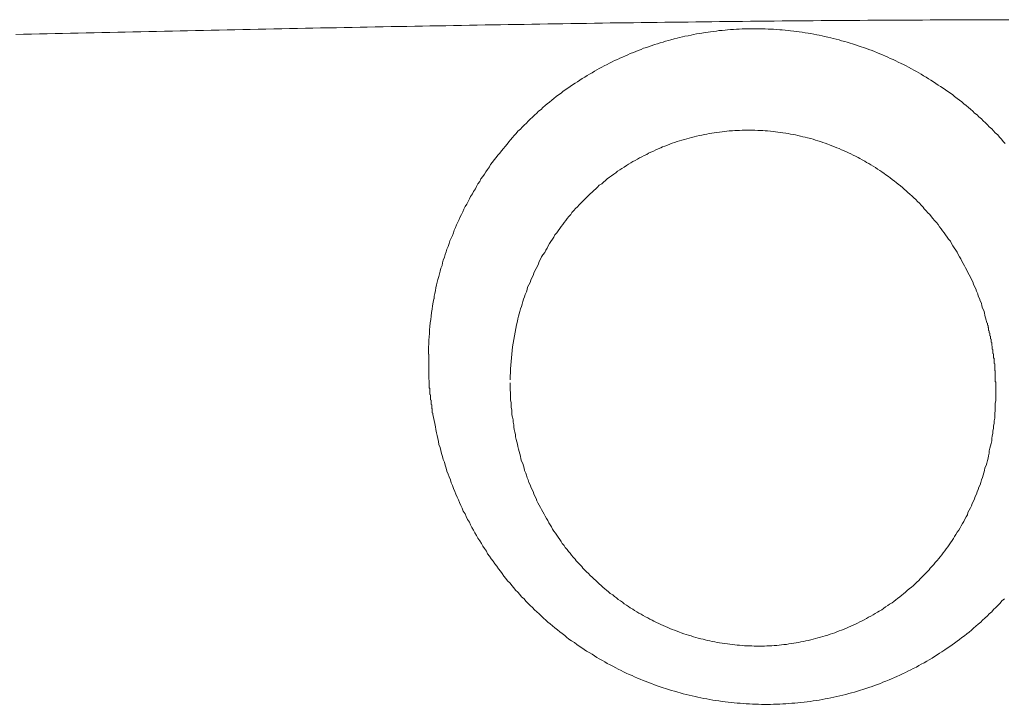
# Model space of a CAD drawing. Header units: millimetres. Extents: x -2274 to 12297, y -16157 to 26321.
# Tile 61 of 256: x -83.21 to -81.59, y -7056.31 to -7055.18. Entities that reach past the tile are written whole.
import ezdxf

# ---------------------------------------------------------------- set-up
doc = ezdxf.new("R2010")
doc.units = ezdxf.units.MM

msp = doc.modelspace()

# ---------------------------------------------------------------- linework, layer by layer
at = {"color": 253, "linetype": 'ByBlock', "lineweight": 13}
for points in [[(-82.5259, -7055.6428, 0.040897), (-82.5347, -7055.7338)], [(-82.3882, -7055.6795, 0.055374), (-82.4, -7055.7762)]]:
    msp.add_lwpolyline(points, format="xyb", dxfattribs=at)
at = {"color": 253, "lineweight": 13}
for points in [[(-83.2143, -7055.2073, 0), (-83.2013, -7055.207, 0), (-83.1883, -7055.2067, 0), (-83.1753, -7055.2065, 0), (-83.1623, -7055.2062, 0), (-83.1493, -7055.2059, 0), (-83.1373, -7055.2056, 0), (-83.1243, -7055.2053, 0), (-83.1113, -7055.2051, 0), (-83.0983, -7055.2048, 0), (-83.0853, -7055.2045, 0), (-83.0723, -7055.2042, 0), (-83.0593, -7055.2039, 0), (-83.0463, -7055.2037, 0), (-83.0343, -7055.2034, 0), (-83.0213, -7055.2031, 0), (-83.0083, -7055.2028, 0), (-82.9953, -7055.2025, 0), (-82.9823, -7055.2023, 0), (-82.9693, -7055.202, 0), (-82.9563, -7055.2017, 0), (-82.9433, -7055.2014, 0), (-82.9313, -7055.2012, 0), (-82.9183, -7055.2009, 0), (-82.9053, -7055.2006, 0), (-82.8923, -7055.2004, 0), (-82.8793, -7055.2001, 0), (-82.8663, -7055.1998, 0), (-82.8533, -7055.1996, 0), (-82.8403, -7055.1993, 0), (-82.8283, -7055.199, 0), (-82.8153, -7055.1988, 0), (-82.8023, -7055.1985, 0), (-82.7893, -7055.1982, 0), (-82.7763, -7055.198, 0), (-82.7633, -7055.1977, 0), (-82.7503, -7055.1975, 0), (-82.7373, -7055.1972, 0), (-82.7253, -7055.197, 0), (-82.7123, -7055.1967, 0), (-82.6993, -7055.1965, 0), (-82.6863, -7055.1962, 0), (-82.6733, -7055.196, 0), (-82.6603, -7055.1957, 0), (-82.6473, -7055.1955, 0), (-82.6353, -7055.1952, 0), (-82.6223, -7055.195, 0), (-82.6093, -7055.1947, 0), (-82.5963, -7055.1945, 0), (-82.5833, -7055.1943, 0), (-82.5703, -7055.194, 0), (-82.5573, -7055.1938, 0), (-82.5443, -7055.1935, 0), (-82.5323, -7055.1933, 0), (-82.5193, -7055.1931, 0), (-82.5063, -7055.1929, 0), (-82.4933, -7055.1926, 0), (-82.4803, -7055.1924, 0), (-82.4673, -7055.1922, 0), (-82.4543, -7055.192, 0), (-82.4413, -7055.1917, 0), (-82.4293, -7055.1915, 0), (-82.4163, -7055.1913, 0), (-82.4033, -7055.1911, 0), (-82.3903, -7055.1909, 0), (-82.3773, -7055.1907, 0), (-82.3643, -7055.1905, 0), (-82.3513, -7055.1903, 0), (-82.3383, -7055.1901, 0), (-82.3263, -7055.1899, 0), (-82.3133, -7055.1897, 0), (-82.3003, -7055.1895, 0), (-82.2873, -7055.1893, 0), (-82.2743, -7055.1891, 0), (-82.2613, -7055.1889, 0), (-82.2483, -7055.1887, 0), (-82.2353, -7055.1885, 0), (-82.2233, -7055.1884, 0), (-82.2103, -7055.1882, 0), (-82.1973, -7055.188, 0), (-82.1843, -7055.1878, 0), (-82.1713, -7055.1877, 0), (-82.1583, -7055.1875, 0), (-82.1453, -7055.1873, 0), (-82.1323, -7055.1872, 0), (-82.1203, -7055.187, 0), (-82.1073, -7055.1869, 0), (-82.0943, -7055.1867, 0), (-82.0813, -7055.1865, 0), (-82.0683, -7055.1864, 0), (-82.0553, -7055.1863, 0), (-82.0423, -7055.1861, 0), (-82.0293, -7055.186, 0), (-82.0173, -7055.1858, 0), (-82.0043, -7055.1857, 0), (-81.9913, -7055.1856, 0), (-81.9783, -7055.1854, 0), (-81.9653, -7055.1853, 0), (-81.9523, -7055.1852, 0), (-81.9393, -7055.1851, 0), (-81.9273, -7055.185, 0), (-81.9143, -7055.1849, 0), (-81.9013, -7055.1847, 0), (-81.8883, -7055.1846, 0), (-81.8753, -7055.1845, 0), (-81.8623, -7055.1844, 0), (-81.8493, -7055.1843, 0), (-81.8363, -7055.1842, 0), (-81.8243, -7055.1842, 0), (-81.8113, -7055.1841, 0), (-81.7983, -7055.184, 0), (-81.7853, -7055.1839, 0), (-81.7723, -7055.1838, 0), (-81.7593, -7055.1838, 0), (-81.7463, -7055.1837, 0), (-81.7333, -7055.1836, 0), (-81.7213, -7055.1836, 0), (-81.7083, -7055.1835, 0), (-81.6953, -7055.1835, 0), (-81.6823, -7055.1834, 0), (-81.6693, -7055.1834, 0), (-81.6563, -7055.1833, 0), (-81.6433, -7055.1833, 0), (-81.6303, -7055.1832, 0), (-81.6183, -7055.1832, 0), (-81.6053, -7055.1832, 0), (-81.5923, -7055.1832, 0), (-81.5793, -7055.1831, 0)], [(-81.5853, -7055.3869, 0), (-81.5883, -7055.3834, 0), (-81.5913, -7055.3799, 0), (-81.5943, -7055.3764, 0), (-81.5973, -7055.3729, 0), (-81.6013, -7055.3695, 0), (-81.6043, -7055.3661, 0), (-81.6073, -7055.3627, 0), (-81.6113, -7055.3594, 0), (-81.6143, -7055.3561, 0), (-81.6173, -7055.3528, 0), (-81.6213, -7055.3495, 0), (-81.6243, -7055.3463, 0), (-81.6283, -7055.3431, 0), (-81.6313, -7055.3399, 0), (-81.6353, -7055.3367, 0), (-81.6383, -7055.3336, 0), (-81.6423, -7055.3305, 0), (-81.6453, -7055.3275, 0), (-81.6493, -7055.3244, 0), (-81.6533, -7055.3214, 0), (-81.6563, -7055.3185, 0), (-81.6603, -7055.3155, 0), (-81.6643, -7055.3126, 0), (-81.6683, -7055.3098, 0), (-81.6713, -7055.3069, 0), (-81.6753, -7055.3041, 0), (-81.6793, -7055.3013, 0), (-81.6833, -7055.2986, 0), (-81.6873, -7055.2959, 0), (-81.6913, -7055.2932, 0), (-81.6953, -7055.2906, 0), (-81.6993, -7055.288, 0), (-81.7033, -7055.2854, 0), (-81.7073, -7055.2828, 0), (-81.7113, -7055.2803, 0), (-81.7153, -7055.2779, 0), (-81.7193, -7055.2754, 0), (-81.7233, -7055.273, 0), (-81.7273, -7055.2706, 0), (-81.7313, -7055.2683, 0), (-81.7353, -7055.266, 0), (-81.7393, -7055.2637, 0), (-81.7443, -7055.2615, 0), (-81.7483, -7055.2593, 0), (-81.7523, -7055.2571, 0), (-81.7563, -7055.255, 0), (-81.7613, -7055.2529, 0), (-81.7653, -7055.2509, 0), (-81.7693, -7055.2488, 0), (-81.7743, -7055.2469, 0), (-81.7783, -7055.2449, 0), (-81.7823, -7055.243, 0), (-81.7873, -7055.2411, 0), (-81.7913, -7055.2393, 0), (-81.7953, -7055.2375, 0), (-81.8003, -7055.2357, 0), (-81.8043, -7055.234, 0), (-81.8093, -7055.2323, 0), (-81.8133, -7055.2307, 0), (-81.8183, -7055.2291, 0), (-81.8223, -7055.2275, 0), (-81.8273, -7055.226, 0), (-81.8313, -7055.2245, 0), (-81.8363, -7055.223, 0), (-81.8403, -7055.2216, 0), (-81.8453, -7055.2203, 0), (-81.8493, -7055.2189, 0), (-81.8543, -7055.2176, 0), (-81.8583, -7055.2164, 0), (-81.8633, -7055.2152, 0), (-81.8683, -7055.214, 0), (-81.8723, -7055.2128, 0), (-81.8773, -7055.2117, 0), (-81.8823, -7055.2107, 0), (-81.8863, -7055.2097, 0), (-81.8913, -7055.2087, 0), (-81.8953, -7055.2078, 0), (-81.9003, -7055.2069, 0), (-81.9053, -7055.206, 0), (-81.9093, -7055.2052, 0), (-81.9143, -7055.2045, 0), (-81.9193, -7055.2038, 0), (-81.9243, -7055.2031, 0), (-81.9283, -7055.2024, 0), (-81.9333, -7055.2019, 0), (-81.9383, -7055.2013, 0), (-81.9423, -7055.2008, 0), (-81.9473, -7055.2003, 0), (-81.9523, -7055.1999, 0), (-81.9563, -7055.1995, 0), (-81.9613, -7055.1992, 0), (-81.9663, -7055.1989, 0), (-81.9713, -7055.1986, 0), (-81.9753, -7055.1984, 0), (-81.9803, -7055.1982, 0), (-81.9853, -7055.1981, 0), (-81.9903, -7055.198, 0), (-81.9943, -7055.198, 0), (-81.9993, -7055.198, 0), (-82.0043, -7055.198, 0), (-82.0093, -7055.1981, 0), (-82.0133, -7055.1982, 0), (-82.0183, -7055.1983, 0), (-82.0233, -7055.1986, 0), (-82.0273, -7055.1988, 0), (-82.0323, -7055.1991, 0), (-82.0373, -7055.1994, 0), (-82.0423, -7055.1998, 0), (-82.0463, -7055.2002, 0), (-82.0513, -7055.2007, 0), (-82.0563, -7055.2011, 0), (-82.0603, -7055.2017, 0), (-82.0653, -7055.2023, 0), (-82.0703, -7055.2029, 0), (-82.0743, -7055.2036, 0), (-82.0793, -7055.2043, 0), (-82.0843, -7055.205, 0), (-82.0883, -7055.2058, 0), (-82.0933, -7055.2066, 0), (-82.0983, -7055.2075, 0), (-82.1023, -7055.2084, 0), (-82.1073, -7055.2094, 0), (-82.1123, -7055.2104, 0), (-82.1163, -7055.2114, 0), (-82.1213, -7055.2125, 0), (-82.1253, -7055.2136, 0), (-82.1303, -7055.2148, 0), (-82.1353, -7055.216, 0), (-82.1393, -7055.2172, 0), (-82.1443, -7055.2185, 0), (-82.1483, -7055.2198, 0), (-82.1533, -7055.2212, 0), (-82.1573, -7055.2226, 0), (-82.1623, -7055.224, 0), (-82.1663, -7055.2255, 0), (-82.1713, -7055.2271, 0), (-82.1753, -7055.2286, 0), (-82.1803, -7055.2302, 0), (-82.1843, -7055.2319, 0), (-82.1893, -7055.2336, 0), (-82.1933, -7055.2353, 0), (-82.1973, -7055.2371, 0), (-82.2023, -7055.2389, 0), (-82.2063, -7055.2407, 0), (-82.2103, -7055.2426, 0), (-82.2153, -7055.2445, 0), (-82.2193, -7055.2464, 0), (-82.2233, -7055.2484, 0), (-82.2283, -7055.2505, 0), (-82.2323, -7055.2525, 0), (-82.2363, -7055.2546, 0), (-82.2403, -7055.2568, 0), (-82.2453, -7055.2589, 0), (-82.2493, -7055.2611, 0), (-82.2533, -7055.2634, 0), (-82.2573, -7055.2657, 0), (-82.2613, -7055.268, 0), (-82.2653, -7055.2703, 0), (-82.2693, -7055.2727, 0), (-82.2733, -7055.2752, 0), (-82.2773, -7055.2776, 0), (-82.2813, -7055.2801, 0), (-82.2853, -7055.2826, 0), (-82.2893, -7055.2852, 0), (-82.2933, -7055.2878, 0), (-82.2973, -7055.2904, 0), (-82.3013, -7055.2931, 0), (-82.3053, -7055.2958, 0), (-82.3093, -7055.2985, 0), (-82.3133, -7055.3013, 0), (-82.3163, -7055.3041, 0), (-82.3203, -7055.3069, 0), (-82.3243, -7055.3098, 0), (-82.3283, -7055.3127, 0), (-82.3313, -7055.3156, 0), (-82.3353, -7055.3186, 0), (-82.3393, -7055.3216, 0), (-82.3423, -7055.3246, 0), (-82.3463, -7055.3277, 0), (-82.3493, -7055.3307, 0), (-82.3533, -7055.3339, 0), (-82.3563, -7055.337, 0), (-82.3603, -7055.3402, 0), (-82.3633, -7055.3434, 0), (-82.3673, -7055.3467, 0), (-82.3703, -7055.3499, 0), (-82.3733, -7055.3533, 0), (-82.3773, -7055.3566, 0), (-82.3803, -7055.36, 0), (-82.3833, -7055.3634, 0), (-82.3873, -7055.3668, 0), (-82.3903, -7055.3702, 0), (-82.3933, -7055.3737, 0), (-82.3963, -7055.3773, 0), (-82.3993, -7055.3808, 0), (-82.4023, -7055.3844, 0), (-82.4053, -7055.388, 0), (-82.4083, -7055.3916, 0), (-82.4113, -7055.3953, 0), (-82.4143, -7055.399, 0), (-82.4173, -7055.4027, 0), (-82.4203, -7055.4064, 0), (-82.4233, -7055.4102, 0), (-82.4263, -7055.414, 0), (-82.4293, -7055.4178, 0), (-82.4323, -7055.4217, 0), (-82.4343, -7055.4256, 0), (-82.4373, -7055.4295, 0), (-82.4403, -7055.4334, 0), (-82.4423, -7055.4374, 0), (-82.4453, -7055.4413, 0), (-82.4483, -7055.4453, 0), (-82.4503, -7055.4494, 0), (-82.4533, -7055.4534, 0), (-82.4553, -7055.4575, 0), (-82.4573, -7055.4616, 0), (-82.4603, -7055.4657, 0), (-82.4623, -7055.4698, 0), (-82.4653, -7055.474, 0), (-82.4673, -7055.4782, 0), (-82.4693, -7055.4824, 0), (-82.4713, -7055.4866, 0), (-82.4743, -7055.4908, 0), (-82.4763, -7055.4951, 0), (-82.4783, -7055.4993, 0), (-82.4803, -7055.5036, 0), (-82.4823, -7055.5079, 0), (-82.4843, -7055.5122, 0), (-82.4863, -7055.5166, 0), (-82.4883, -7055.5209, 0), (-82.4903, -7055.5253, 0), (-82.4923, -7055.5297, 0), (-82.4933, -7055.5341, 0), (-82.4953, -7055.5385, 0), (-82.4973, -7055.5429, 0), (-82.4993, -7055.5473, 0), (-82.5003, -7055.5518, 0), (-82.5023, -7055.5563, 0), (-82.5043, -7055.5607, 0), (-82.5053, -7055.5652, 0), (-82.5073, -7055.5697, 0), (-82.5083, -7055.5742, 0), (-82.5103, -7055.5788, 0), (-82.5113, -7055.5833, 0), (-82.5123, -7055.5878, 0), (-82.5143, -7055.5924, 0), (-82.5153, -7055.5969, 0), (-82.5163, -7055.6015, 0), (-82.5173, -7055.6061, 0), (-82.5193, -7055.6107, 0), (-82.5203, -7055.6153, 0), (-82.5213, -7055.6199, 0), (-82.5223, -7055.6245, 0), (-82.5233, -7055.6291, 0), (-82.5243, -7055.6337, 0), (-82.5253, -7055.6383, 0), (-82.5253, -7055.6429, 0)], [(-81.6153, -7055.682, 0), (-81.6163, -7055.678, 0), (-81.6173, -7055.6739, 0), (-81.6183, -7055.6699, 0), (-81.6193, -7055.6659, 0), (-81.6203, -7055.6619, 0), (-81.6223, -7055.6579, 0), (-81.6233, -7055.654, 0), (-81.6243, -7055.65, 0), (-81.6263, -7055.646, 0), (-81.6273, -7055.6421, 0), (-81.6293, -7055.6381, 0), (-81.6303, -7055.6342, 0), (-81.6323, -7055.6303, 0), (-81.6333, -7055.6264, 0), (-81.6353, -7055.6225, 0), (-81.6373, -7055.6186, 0), (-81.6383, -7055.6148, 0), (-81.6403, -7055.6109, 0), (-81.6423, -7055.6071, 0), (-81.6443, -7055.6033, 0), (-81.6463, -7055.5995, 0), (-81.6483, -7055.5957, 0), (-81.6503, -7055.5919, 0), (-81.6523, -7055.5881, 0), (-81.6543, -7055.5844, 0), (-81.6563, -7055.5807, 0), (-81.6583, -7055.577, 0), (-81.6603, -7055.5733, 0), (-81.6623, -7055.5696, 0), (-81.6643, -7055.566, 0), (-81.6663, -7055.5624, 0), (-81.6693, -7055.5587, 0), (-81.6713, -7055.5552, 0), (-81.6733, -7055.5516, 0), (-81.6753, -7055.548, 0), (-81.6783, -7055.5445, 0), (-81.6803, -7055.541, 0), (-81.6833, -7055.5375, 0), (-81.6853, -7055.5341, 0), (-81.6883, -7055.5307, 0), (-81.6903, -7055.5273, 0), (-81.6933, -7055.5239, 0), (-81.6953, -7055.5205, 0), (-81.6983, -7055.5172, 0), (-81.7013, -7055.5139, 0), (-81.7043, -7055.5106, 0), (-81.7063, -7055.5074, 0), (-81.7093, -7055.5041, 0), (-81.7123, -7055.5009, 0), (-81.7153, -7055.4978, 0), (-81.7183, -7055.4946, 0), (-81.7203, -7055.4915, 0), (-81.7233, -7055.4884, 0), (-81.7263, -7055.4854, 0), (-81.7293, -7055.4824, 0), (-81.7323, -7055.4794, 0), (-81.7353, -7055.4764, 0), (-81.7383, -7055.4735, 0), (-81.7423, -7055.4706, 0), (-81.7453, -7055.4678, 0), (-81.7483, -7055.4649, 0), (-81.7513, -7055.4621, 0), (-81.7543, -7055.4594, 0), (-81.7573, -7055.4566, 0), (-81.7613, -7055.454, 0), (-81.7643, -7055.4513, 0), (-81.7673, -7055.4487, 0), (-81.7713, -7055.4461, 0), (-81.7743, -7055.4436, 0), (-81.7773, -7055.441, 0), (-81.7813, -7055.4386, 0), (-81.7843, -7055.4361, 0), (-81.7883, -7055.4337, 0), (-81.7913, -7055.4314, 0), (-81.7953, -7055.429, 0), (-81.7983, -7055.4267, 0), (-81.8023, -7055.4245, 0), (-81.8063, -7055.4223, 0), (-81.8093, -7055.4201, 0), (-81.8133, -7055.418, 0), (-81.8163, -7055.4159, 0), (-81.8203, -7055.4138, 0), (-81.8243, -7055.4118, 0), (-81.8273, -7055.4098, 0), (-81.8313, -7055.4079, 0), (-81.8353, -7055.406, 0), (-81.8393, -7055.4041, 0), (-81.8433, -7055.4023, 0), (-81.8463, -7055.4005, 0), (-81.8503, -7055.3988, 0), (-81.8543, -7055.3971, 0), (-81.8583, -7055.3954, 0), (-81.8623, -7055.3938, 0), (-81.8663, -7055.3922, 0), (-81.8703, -7055.3907, 0), (-81.8743, -7055.3892, 0), (-81.8773, -7055.3878, 0), (-81.8813, -7055.3864, 0), (-81.8853, -7055.385, 0), (-81.8893, -7055.3837, 0), (-81.8933, -7055.3824, 0), (-81.8973, -7055.3812, 0), (-81.9013, -7055.38, 0), (-81.9053, -7055.3789, 0), (-81.9103, -7055.3778, 0), (-81.9143, -7055.3767, 0), (-81.9183, -7055.3757, 0), (-81.9223, -7055.3747, 0), (-81.9263, -7055.3738, 0), (-81.9303, -7055.3729, 0), (-81.9343, -7055.3721, 0), (-81.9383, -7055.3713, 0), (-81.9423, -7055.3706, 0), (-81.9463, -7055.3699, 0), (-81.9513, -7055.3692, 0), (-81.9553, -7055.3686, 0), (-81.9593, -7055.3681, 0), (-81.9633, -7055.3676, 0), (-81.9673, -7055.3671, 0), (-81.9713, -7055.3667, 0), (-81.9763, -7055.3663, 0), (-81.9803, -7055.366, 0), (-81.9843, -7055.3657, 0), (-81.9883, -7055.3655, 0), (-81.9923, -7055.3653, 0), (-81.9973, -7055.3652, 0), (-82.0013, -7055.3651, 0), (-82.0053, -7055.365, 0), (-82.0093, -7055.365, 0), (-82.0133, -7055.3651, 0), (-82.0183, -7055.3652, 0), (-82.0223, -7055.3653, 0), (-82.0263, -7055.3655, 0), (-82.0303, -7055.3657, 0), (-82.0343, -7055.366, 0), (-82.0393, -7055.3663, 0), (-82.0433, -7055.3667, 0), (-82.0473, -7055.3671, 0), (-82.0513, -7055.3676, 0), (-82.0553, -7055.3681, 0), (-82.0603, -7055.3687, 0), (-82.0643, -7055.3693, 0), (-82.0683, -7055.3699, 0), (-82.0723, -7055.3706, 0), (-82.0763, -7055.3714, 0), (-82.0803, -7055.3721, 0), (-82.0843, -7055.373, 0), (-82.0883, -7055.3739, 0), (-82.0933, -7055.3748, 0), (-82.0973, -7055.3758, 0), (-82.1013, -7055.3768, 0), (-82.1053, -7055.3779, 0), (-82.1093, -7055.379, 0), (-82.1133, -7055.3801, 0), (-82.1173, -7055.3813, 0), (-82.1213, -7055.3826, 0), (-82.1253, -7055.3839, 0), (-82.1293, -7055.3852, 0), (-82.1333, -7055.3866, 0), (-82.1373, -7055.3881, 0), (-82.1413, -7055.3895, 0), (-82.1453, -7055.3911, 0), (-82.1493, -7055.3926, 0), (-82.1523, -7055.3942, 0), (-82.1563, -7055.3959, 0), (-82.1603, -7055.3976, 0), (-82.1643, -7055.3993, 0), (-82.1683, -7055.4011, 0), (-82.1723, -7055.4029, 0), (-82.1753, -7055.4048, 0), (-82.1793, -7055.4067, 0), (-82.1833, -7055.4087, 0), (-82.1873, -7055.4106, 0), (-82.1903, -7055.4127, 0), (-82.1943, -7055.4147, 0), (-82.1983, -7055.4168, 0), (-82.2013, -7055.419, 0), (-82.2053, -7055.4212, 0), (-82.2083, -7055.4234, 0), (-82.2123, -7055.4257, 0), (-82.2163, -7055.428, 0), (-82.2193, -7055.4303, 0), (-82.2233, -7055.4327, 0), (-82.2263, -7055.4351, 0), (-82.2293, -7055.4376, 0), (-82.2333, -7055.4401, 0), (-82.2363, -7055.4426, 0), (-82.2403, -7055.4452, 0), (-82.2433, -7055.4478, 0), (-82.2463, -7055.4504, 0), (-82.2493, -7055.4531, 0), (-82.2533, -7055.4558, 0), (-82.2563, -7055.4586, 0), (-82.2593, -7055.4613, 0), (-82.2623, -7055.4642, 0), (-82.2653, -7055.467, 0), (-82.2683, -7055.4699, 0), (-82.2713, -7055.4728, 0), (-82.2743, -7055.4758, 0), (-82.2773, -7055.4787, 0), (-82.2803, -7055.4818, 0), (-82.2833, -7055.4848, 0), (-82.2863, -7055.4879, 0), (-82.2893, -7055.491, 0), (-82.2923, -7055.4941, 0), (-82.2953, -7055.4973, 0), (-82.2983, -7055.5005, 0), (-82.3003, -7055.5037, 0), (-82.3033, -7055.507, 0), (-82.3063, -7055.5103, 0), (-82.3083, -7055.5136, 0), (-82.3113, -7055.5169, 0), (-82.3133, -7055.5203, 0), (-82.3163, -7055.5237, 0), (-82.3183, -7055.5271, 0), (-82.3213, -7055.5306, 0), (-82.3233, -7055.534, 0), (-82.3263, -7055.5375, 0), (-82.3283, -7055.5411, 0), (-82.3303, -7055.5446, 0), (-82.3333, -7055.5482, 0), (-82.3353, -7055.5518, 0), (-82.3373, -7055.5554, 0), (-82.3393, -7055.559, 0), (-82.3413, -7055.5627, 0), (-82.3433, -7055.5663, 0), (-82.3463, -7055.57, 0), (-82.3483, -7055.5737, 0), (-82.3503, -7055.5775, 0), (-82.3523, -7055.5812, 0), (-82.3533, -7055.585, 0), (-82.3553, -7055.5888, 0), (-82.3573, -7055.5926, 0), (-82.3593, -7055.5964, 0), (-82.3613, -7055.6002, 0), (-82.3623, -7055.6041, 0), (-82.3643, -7055.608, 0), (-82.3663, -7055.6118, 0), (-82.3673, -7055.6157, 0), (-82.3693, -7055.6196, 0), (-82.3713, -7055.6236, 0), (-82.3723, -7055.6275, 0), (-82.3733, -7055.6314, 0), (-82.3753, -7055.6354, 0), (-82.3763, -7055.6394, 0), (-82.3783, -7055.6433, 0), (-82.3793, -7055.6473, 0), (-82.3803, -7055.6513, 0), (-82.3813, -7055.6553, 0), (-82.3833, -7055.6594, 0), (-82.3843, -7055.6634, 0), (-82.3853, -7055.6674, 0), (-82.3863, -7055.6715, 0), (-82.3873, -7055.6755, 0), (-82.3883, -7055.6795, 0)], [(-81.6003, -7055.7855, 0), (-81.6003, -7055.7847, 0), (-81.6003, -7055.7838, 0), (-81.6003, -7055.783, 0), (-81.6003, -7055.7822, 0), (-81.6003, -7055.7813, 0), (-81.6003, -7055.7805, 0), (-81.6003, -7055.7797, 0), (-81.6013, -7055.7788, 0), (-81.6013, -7055.778, 0), (-81.6013, -7055.7772, 0), (-81.6013, -7055.7763, 0), (-81.6013, -7055.7755, 0), (-81.6013, -7055.7747, 0), (-81.6013, -7055.7738, 0), (-81.6013, -7055.773, 0), (-81.6013, -7055.7722, 0), (-81.6013, -7055.7714, 0), (-81.6013, -7055.7705, 0), (-81.6013, -7055.7697, 0), (-81.6013, -7055.7689, 0), (-81.6013, -7055.768, 0), (-81.6013, -7055.7672, 0), (-81.6013, -7055.7664, 0), (-81.6013, -7055.7656, 0), (-81.6013, -7055.7647, 0), (-81.6013, -7055.7639, 0), (-81.6013, -7055.7631, 0), (-81.6013, -7055.7622, 0), (-81.6013, -7055.7614, 0), (-81.6023, -7055.7606, 0), (-81.6023, -7055.7598, 0), (-81.6023, -7055.7589, 0), (-81.6023, -7055.7581, 0), (-81.6023, -7055.7573, 0), (-81.6023, -7055.7564, 0), (-81.6023, -7055.7556, 0), (-81.6023, -7055.7548, 0), (-81.6023, -7055.754, 0), (-81.6023, -7055.7531, 0), (-81.6023, -7055.7523, 0), (-81.6023, -7055.7515, 0), (-81.6023, -7055.7507, 0), (-81.6023, -7055.7499, 0), (-81.6033, -7055.749, 0), (-81.6033, -7055.7482, 0), (-81.6033, -7055.7474, 0), (-81.6033, -7055.7466, 0), (-81.6033, -7055.7457, 0), (-81.6033, -7055.7449, 0), (-81.6033, -7055.7441, 0), (-81.6033, -7055.7433, 0), (-81.6033, -7055.7424, 0), (-81.6033, -7055.7416, 0), (-81.6033, -7055.7408, 0), (-81.6043, -7055.74, 0), (-81.6043, -7055.7392, 0), (-81.6043, -7055.7383, 0), (-81.6043, -7055.7375, 0), (-81.6043, -7055.7367, 0), (-81.6043, -7055.7359, 0), (-81.6043, -7055.7351, 0), (-81.6043, -7055.7343, 0), (-81.6043, -7055.7334, 0), (-81.6053, -7055.7326, 0), (-81.6053, -7055.7318, 0), (-81.6053, -7055.731, 0), (-81.6053, -7055.7302, 0), (-81.6053, -7055.7293, 0), (-81.6053, -7055.7285, 0), (-81.6053, -7055.7277, 0), (-81.6053, -7055.7269, 0), (-81.6053, -7055.7261, 0), (-81.6063, -7055.7253, 0), (-81.6063, -7055.7245, 0), (-81.6063, -7055.7236, 0), (-81.6063, -7055.7228, 0), (-81.6063, -7055.722, 0), (-81.6063, -7055.7212, 0), (-81.6063, -7055.7204, 0), (-81.6073, -7055.7196, 0), (-81.6073, -7055.7188, 0), (-81.6073, -7055.718, 0), (-81.6073, -7055.7172, 0), (-81.6073, -7055.7163, 0), (-81.6073, -7055.7155, 0), (-81.6073, -7055.7147, 0), (-81.6083, -7055.7139, 0), (-81.6083, -7055.7131, 0), (-81.6083, -7055.7123, 0), (-81.6083, -7055.7115, 0), (-81.6083, -7055.7107, 0), (-81.6083, -7055.7099, 0), (-81.6083, -7055.7091, 0), (-81.6093, -7055.7083, 0), (-81.6093, -7055.7075, 0), (-81.6093, -7055.7067, 0), (-81.6093, -7055.7059, 0), (-81.6093, -7055.7051, 0), (-81.6093, -7055.7043, 0), (-81.6103, -7055.7035, 0), (-81.6103, -7055.7026, 0), (-81.6103, -7055.7018, 0), (-81.6103, -7055.701, 0), (-81.6103, -7055.7002, 0), (-81.6103, -7055.6994, 0), (-81.6113, -7055.6986, 0), (-81.6113, -7055.6978, 0), (-81.6113, -7055.6971, 0), (-81.6113, -7055.6963, 0), (-81.6113, -7055.6955, 0), (-81.6123, -7055.6947, 0), (-81.6123, -7055.6939, 0), (-81.6123, -7055.6931, 0), (-81.6123, -7055.6923, 0), (-81.6123, -7055.6915, 0), (-81.6123, -7055.6907, 0), (-81.6133, -7055.6899, 0), (-81.6133, -7055.6891, 0), (-81.6133, -7055.6883, 0), (-81.6133, -7055.6875, 0), (-81.6133, -7055.6867, 0), (-81.6143, -7055.6859, 0), (-81.6143, -7055.6851, 0), (-81.6143, -7055.6843, 0), (-81.6143, -7055.6836, 0), (-81.6143, -7055.6828, 0), (-81.6153, -7055.682, 0)], [(-82.5273, -7055.8334, 0), (-82.5273, -7055.8327, 0), (-82.5273, -7055.8321, 0), (-82.5273, -7055.8315, 0), (-82.5273, -7055.8309, 0), (-82.5283, -7055.8302, 0), (-82.5283, -7055.8296, 0), (-82.5283, -7055.829, 0), (-82.5283, -7055.8284, 0), (-82.5283, -7055.8277, 0), (-82.5283, -7055.8271, 0), (-82.5283, -7055.8265, 0), (-82.5283, -7055.8259, 0), (-82.5283, -7055.8252, 0), (-82.5283, -7055.8246, 0), (-82.5283, -7055.824, 0), (-82.5293, -7055.8234, 0), (-82.5293, -7055.8227, 0), (-82.5293, -7055.8221, 0), (-82.5293, -7055.8215, 0), (-82.5293, -7055.8208, 0), (-82.5293, -7055.8202, 0), (-82.5293, -7055.8196, 0), (-82.5293, -7055.819, 0), (-82.5293, -7055.8183, 0), (-82.5293, -7055.8177, 0), (-82.5293, -7055.8171, 0), (-82.5303, -7055.8165, 0), (-82.5303, -7055.8158, 0), (-82.5303, -7055.8152, 0), (-82.5303, -7055.8146, 0), (-82.5303, -7055.814, 0), (-82.5303, -7055.8133, 0), (-82.5303, -7055.8127, 0), (-82.5303, -7055.8121, 0), (-82.5303, -7055.8115, 0), (-82.5303, -7055.8108, 0), (-82.5303, -7055.8102, 0), (-82.5303, -7055.8096, 0), (-82.5313, -7055.809, 0), (-82.5313, -7055.8083, 0), (-82.5313, -7055.8077, 0), (-82.5313, -7055.8071, 0), (-82.5313, -7055.8064, 0), (-82.5313, -7055.8058, 0), (-82.5313, -7055.8052, 0), (-82.5313, -7055.8046, 0), (-82.5313, -7055.8039, 0), (-82.5313, -7055.8033, 0), (-82.5313, -7055.8027, 0), (-82.5313, -7055.8021, 0), (-82.5313, -7055.8014, 0), (-82.5313, -7055.8008, 0), (-82.5323, -7055.8002, 0), (-82.5323, -7055.7996, 0), (-82.5323, -7055.7989, 0), (-82.5323, -7055.7983, 0), (-82.5323, -7055.7977, 0), (-82.5323, -7055.797, 0), (-82.5323, -7055.7964, 0), (-82.5323, -7055.7958, 0), (-82.5323, -7055.7952, 0), (-82.5323, -7055.7945, 0), (-82.5323, -7055.7939, 0), (-82.5323, -7055.7933, 0), (-82.5323, -7055.7927, 0), (-82.5323, -7055.792, 0), (-82.5323, -7055.7914, 0), (-82.5323, -7055.7908, 0), (-82.5323, -7055.7901, 0), (-82.5333, -7055.7895, 0), (-82.5333, -7055.7889, 0), (-82.5333, -7055.7883, 0), (-82.5333, -7055.7876, 0), (-82.5333, -7055.787, 0), (-82.5333, -7055.7864, 0), (-82.5333, -7055.7858, 0), (-82.5333, -7055.7851, 0), (-82.5333, -7055.7845, 0), (-82.5333, -7055.7839, 0), (-82.5333, -7055.7832, 0), (-82.5333, -7055.7826, 0), (-82.5333, -7055.782, 0), (-82.5333, -7055.7814, 0), (-82.5333, -7055.7807, 0), (-82.5333, -7055.7801, 0), (-82.5333, -7055.7795, 0), (-82.5333, -7055.7789, 0), (-82.5333, -7055.7782, 0), (-82.5333, -7055.7776, 0), (-82.5333, -7055.777, 0), (-82.5333, -7055.7764, 0), (-82.5343, -7055.7757, 0), (-82.5343, -7055.7751, 0), (-82.5343, -7055.7745, 0), (-82.5343, -7055.7738, 0), (-82.5343, -7055.7732, 0), (-82.5343, -7055.7726, 0), (-82.5343, -7055.772, 0), (-82.5343, -7055.7713, 0), (-82.5343, -7055.7707, 0), (-82.5343, -7055.7701, 0), (-82.5343, -7055.7695, 0), (-82.5343, -7055.7688, 0), (-82.5343, -7055.7682, 0), (-82.5343, -7055.7676, 0), (-82.5343, -7055.767, 0), (-82.5343, -7055.7663, 0), (-82.5343, -7055.7657, 0), (-82.5343, -7055.7651, 0), (-82.5343, -7055.7644, 0), (-82.5343, -7055.7638, 0), (-82.5343, -7055.7632, 0), (-82.5343, -7055.7626, 0), (-82.5343, -7055.7619, 0), (-82.5343, -7055.7613, 0), (-82.5343, -7055.7607, 0), (-82.5343, -7055.7601, 0), (-82.5343, -7055.7594, 0), (-82.5343, -7055.7588, 0), (-82.5343, -7055.7582, 0), (-82.5343, -7055.7576, 0), (-82.5343, -7055.7569, 0), (-82.5343, -7055.7563, 0), (-82.5343, -7055.7557, 0), (-82.5343, -7055.7551, 0), (-82.5343, -7055.7544, 0), (-82.5343, -7055.7538, 0), (-82.5343, -7055.7532, 0), (-82.5343, -7055.7526, 0), (-82.5343, -7055.7519, 0), (-82.5343, -7055.7513, 0), (-82.5343, -7055.7507, 0), (-82.5343, -7055.75, 0), (-82.5343, -7055.7494, 0), (-82.5343, -7055.7488, 0), (-82.5343, -7055.7482, 0), (-82.5343, -7055.7475, 0), (-82.5343, -7055.7469, 0), (-82.5343, -7055.7463, 0), (-82.5343, -7055.7457, 0), (-82.5343, -7055.745, 0), (-82.5343, -7055.7444, 0), (-82.5343, -7055.7438, 0), (-82.5343, -7055.7432, 0), (-82.5343, -7055.7425, 0), (-82.5343, -7055.7419, 0), (-82.5343, -7055.7413, 0), (-82.5343, -7055.7407, 0), (-82.5343, -7055.7401, 0), (-82.5343, -7055.7394, 0), (-82.5343, -7055.7388, 0), (-82.5343, -7055.7382, 0), (-82.5343, -7055.7376, 0), (-82.5343, -7055.7369, 0), (-82.5343, -7055.7363, 0), (-82.5343, -7055.7357, 0), (-82.5343, -7055.7351, 0), (-82.5343, -7055.7344, 0), (-82.5343, -7055.7338, 0)], [(-82.4003, -7055.781, 0), (-82.4003, -7055.785, 0), (-82.4003, -7055.7891, 0), (-82.4003, -7055.7931, 0), (-82.3993, -7055.7972, 0), (-82.3993, -7055.8013, 0), (-82.3993, -7055.8053, 0), (-82.3993, -7055.8094, 0), (-82.3983, -7055.8134, 0), (-82.3983, -7055.8175, 0), (-82.3983, -7055.8216, 0), (-82.3973, -7055.8256, 0), (-82.3973, -7055.8297, 0), (-82.3973, -7055.8337, 0), (-82.3963, -7055.8378, 0), (-82.3953, -7055.8419, 0), (-82.3953, -7055.8459, 0), (-82.3943, -7055.8499, 0), (-82.3943, -7055.854, 0), (-82.3933, -7055.858, 0), (-82.3923, -7055.8621, 0), (-82.3913, -7055.8661, 0), (-82.3913, -7055.8701, 0), (-82.3903, -7055.8741, 0), (-82.3893, -7055.8781, 0), (-82.3883, -7055.8821, 0), (-82.3873, -7055.8861, 0), (-82.3863, -7055.8901, 0), (-82.3853, -7055.8941, 0), (-82.3843, -7055.898, 0), (-82.3833, -7055.902, 0), (-82.3823, -7055.906, 0), (-82.3813, -7055.9099, 0), (-82.3793, -7055.9138, 0), (-82.3783, -7055.9178, 0), (-82.3773, -7055.9217, 0), (-82.3763, -7055.9256, 0), (-82.3743, -7055.9295, 0), (-82.3733, -7055.9333, 0), (-82.3723, -7055.9372, 0), (-82.3703, -7055.941, 0), (-82.3693, -7055.9449, 0), (-82.3673, -7055.9487, 0), (-82.3663, -7055.9525, 0), (-82.3643, -7055.9563, 0), (-82.3623, -7055.9601, 0), (-82.3613, -7055.9639, 0), (-82.3593, -7055.9676, 0), (-82.3573, -7055.9713, 0), (-82.3563, -7055.9751, 0), (-82.3543, -7055.9788, 0), (-82.3523, -7055.9825, 0), (-82.3503, -7055.9861, 0), (-82.3483, -7055.9898, 0), (-82.3463, -7055.9934, 0), (-82.3443, -7055.997, 0), (-82.3423, -7056.0006, 0), (-82.3403, -7056.0042, 0), (-82.3383, -7056.0077, 0), (-82.3363, -7056.0113, 0), (-82.3343, -7056.0148, 0), (-82.3323, -7056.0183, 0), (-82.3303, -7056.0217, 0), (-82.3283, -7056.0252, 0), (-82.3253, -7056.0286, 0), (-82.3233, -7056.032, 0), (-82.3213, -7056.0354, 0), (-82.3183, -7056.0388, 0), (-82.3163, -7056.0421, 0), (-82.3143, -7056.0454, 0), (-82.3113, -7056.0487, 0), (-82.3093, -7056.052, 0), (-82.3063, -7056.0552, 0), (-82.3043, -7056.0585, 0), (-82.3013, -7056.0616, 0), (-82.2993, -7056.0648, 0), (-82.2963, -7056.068, 0), (-82.2933, -7056.0711, 0), (-82.2913, -7056.0742, 0), (-82.2883, -7056.0773, 0), (-82.2853, -7056.0803, 0), (-82.2823, -7056.0833, 0), (-82.2803, -7056.0863, 0), (-82.2773, -7056.0893, 0), (-82.2743, -7056.0922, 0), (-82.2713, -7056.0951, 0), (-82.2683, -7056.098, 0), (-82.2653, -7056.1008, 0), (-82.2623, -7056.1037, 0), (-82.2593, -7056.1065, 0), (-82.2563, -7056.1092, 0), (-82.2533, -7056.112, 0), (-82.2503, -7056.1147, 0), (-82.2473, -7056.1173, 0), (-82.2443, -7056.12, 0), (-82.2413, -7056.1226, 0), (-82.2383, -7056.1252, 0), (-82.2353, -7056.1277, 0), (-82.2313, -7056.1303, 0), (-82.2283, -7056.1328, 0), (-82.2253, -7056.1352, 0), (-82.2223, -7056.1376, 0), (-82.2183, -7056.14, 0), (-82.2153, -7056.1424, 0), (-82.2123, -7056.1447, 0), (-82.2083, -7056.147, 0), (-82.2053, -7056.1493, 0), (-82.2023, -7056.1515, 0), (-82.1983, -7056.1537, 0), (-82.1953, -7056.1559, 0), (-82.1913, -7056.158, 0), (-82.1883, -7056.1601, 0), (-82.1843, -7056.1621, 0), (-82.1813, -7056.1641, 0), (-82.1773, -7056.1661, 0), (-82.1733, -7056.1681, 0), (-82.1703, -7056.17, 0), (-82.1663, -7056.1718, 0), (-82.1633, -7056.1737, 0), (-82.1593, -7056.1755, 0), (-82.1553, -7056.1772, 0), (-82.1523, -7056.179, 0), (-82.1483, -7056.1806, 0), (-82.1443, -7056.1823, 0), (-82.1403, -7056.1839, 0), (-82.1373, -7056.1855, 0), (-82.1333, -7056.187, 0), (-82.1293, -7056.1885, 0), (-82.1253, -7056.1899, 0), (-82.1213, -7056.1914, 0), (-82.1183, -7056.1927, 0), (-82.1143, -7056.1941, 0), (-82.1103, -7056.1954, 0), (-82.1063, -7056.1966, 0), (-82.1023, -7056.1978, 0), (-82.0983, -7056.199, 0), (-82.0943, -7056.2001, 0), (-82.0903, -7056.2012, 0), (-82.0863, -7056.2023, 0), (-82.0823, -7056.2033, 0), (-82.0793, -7056.2042, 0), (-82.0753, -7056.2051, 0), (-82.0713, -7056.206, 0), (-82.0673, -7056.2069, 0), (-82.0633, -7056.2077, 0), (-82.0593, -7056.2084, 0), (-82.0553, -7056.2091, 0), (-82.0513, -7056.2098, 0), (-82.0473, -7056.2104, 0), (-82.0423, -7056.211, 0), (-82.0383, -7056.2115, 0), (-82.0343, -7056.212, 0), (-82.0303, -7056.2124, 0), (-82.0263, -7056.2128, 0), (-82.0223, -7056.2132, 0), (-82.0183, -7056.2135, 0), (-82.0143, -7056.2138, 0), (-82.0103, -7056.214, 0), (-82.0063, -7056.2142, 0), (-82.0023, -7056.2143, 0), (-81.9983, -7056.2144, 0), (-81.9943, -7056.2145, 0), (-81.9903, -7056.2145, 0), (-81.9863, -7056.2145, 0), (-81.9813, -7056.2144, 0), (-81.9773, -7056.2142, 0), (-81.9733, -7056.2141, 0), (-81.9693, -7056.2139, 0), (-81.9653, -7056.2136, 0), (-81.9613, -7056.2133, 0), (-81.9573, -7056.2129, 0), (-81.9533, -7056.2125, 0), (-81.9493, -7056.2121, 0), (-81.9453, -7056.2116, 0), (-81.9413, -7056.211, 0), (-81.9373, -7056.2105, 0), (-81.9333, -7056.2098, 0), (-81.9293, -7056.2092, 0), (-81.9253, -7056.2084, 0), (-81.9213, -7056.2077, 0), (-81.9173, -7056.2069, 0), (-81.9133, -7056.206, 0), (-81.9093, -7056.2051, 0), (-81.9053, -7056.2042, 0), (-81.9013, -7056.2032, 0), (-81.8973, -7056.2022, 0), (-81.8933, -7056.2011, 0), (-81.8893, -7056.2, 0), (-81.8853, -7056.1988, 0), (-81.8813, -7056.1976, 0), (-81.8773, -7056.1964, 0), (-81.8733, -7056.1951, 0), (-81.8693, -7056.1938, 0), (-81.8653, -7056.1924, 0), (-81.8623, -7056.191, 0), (-81.8583, -7056.1896, 0), (-81.8543, -7056.1881, 0), (-81.8503, -7056.1866, 0), (-81.8463, -7056.185, 0), (-81.8433, -7056.1834, 0), (-81.8393, -7056.1817, 0), (-81.8353, -7056.18, 0), (-81.8313, -7056.1783, 0), (-81.8283, -7056.1765, 0), (-81.8243, -7056.1747, 0), (-81.8203, -7056.1729, 0), (-81.8173, -7056.171, 0), (-81.8133, -7056.1691, 0), (-81.8103, -7056.1671, 0), (-81.8063, -7056.1651, 0), (-81.8023, -7056.1631, 0), (-81.7993, -7056.161, 0), (-81.7953, -7056.1589, 0), (-81.7923, -7056.1568, 0), (-81.7883, -7056.1546, 0), (-81.7853, -7056.1524, 0), (-81.7823, -7056.1501, 0), (-81.7783, -7056.1479, 0), (-81.7753, -7056.1455, 0), (-81.7713, -7056.1432, 0), (-81.7683, -7056.1408, 0), (-81.7653, -7056.1384, 0), (-81.7623, -7056.1359, 0), (-81.7583, -7056.1334, 0), (-81.7553, -7056.1309, 0), (-81.7523, -7056.1283, 0), (-81.7493, -7056.1257, 0), (-81.7463, -7056.1231, 0), (-81.7433, -7056.1204, 0), (-81.7393, -7056.1177, 0), (-81.7363, -7056.115, 0), (-81.7333, -7056.1122, 0), (-81.7303, -7056.1094, 0), (-81.7273, -7056.1066, 0), (-81.7253, -7056.1038, 0), (-81.7223, -7056.1009, 0), (-81.7193, -7056.098, 0), (-81.7163, -7056.095, 0), (-81.7133, -7056.0921, 0), (-81.7103, -7056.0891, 0), (-81.7083, -7056.086, 0), (-81.7053, -7056.083, 0), (-81.7023, -7056.0799, 0), (-81.7003, -7056.0768, 0), (-81.6973, -7056.0736, 0), (-81.6943, -7056.0705, 0), (-81.6923, -7056.0673, 0), (-81.6893, -7056.0641, 0), (-81.6873, -7056.0608, 0), (-81.6843, -7056.0575, 0), (-81.6823, -7056.0542, 0), (-81.6793, -7056.0509, 0), (-81.6773, -7056.0476, 0), (-81.6753, -7056.0442, 0), (-81.6723, -7056.0408, 0), (-81.6703, -7056.0374, 0), (-81.6683, -7056.0339, 0), (-81.6663, -7056.0305, 0), (-81.6643, -7056.027, 0), (-81.6613, -7056.0234, 0), (-81.6593, -7056.0199, 0), (-81.6573, -7056.0163, 0), (-81.6553, -7056.0128, 0), (-81.6533, -7056.0092, 0), (-81.6513, -7056.0055, 0), (-81.6493, -7056.0019, 0), (-81.6473, -7055.9982, 0), (-81.6463, -7055.9945, 0), (-81.6443, -7055.9908, 0), (-81.6423, -7055.9871, 0), (-81.6403, -7055.9834, 0), (-81.6393, -7055.9796, 0), (-81.6373, -7055.9758, 0), (-81.6353, -7055.972, 0), (-81.6343, -7055.9682, 0), (-81.6323, -7055.9644, 0), (-81.6313, -7055.9605, 0), (-81.6293, -7055.9566, 0), (-81.6283, -7055.9528, 0), (-81.6263, -7055.9489, 0), (-81.6253, -7055.9449, 0), (-81.6243, -7055.941, 0), (-81.6223, -7055.9371, 0), (-81.6213, -7055.9331, 0), (-81.6203, -7055.9291, 0), (-81.6193, -7055.9252, 0), (-81.6183, -7055.9212, 0), (-81.6163, -7055.9172, 0), (-81.6153, -7055.9131, 0), (-81.6143, -7055.9091, 0), (-81.6133, -7055.9051, 0), (-81.6123, -7055.901, 0), (-81.6113, -7055.897, 0), (-81.6113, -7055.8929, 0), (-81.6103, -7055.8888, 0), (-81.6093, -7055.8848, 0), (-81.6083, -7055.8807, 0), (-81.6073, -7055.8766, 0), (-81.6073, -7055.8725, 0), (-81.6063, -7055.8683, 0), (-81.6053, -7055.8642, 0), (-81.6053, -7055.8601, 0), (-81.6043, -7055.856, 0), (-81.6043, -7055.8518, 0), (-81.6033, -7055.8477, 0), (-81.6033, -7055.8436, 0), (-81.6023, -7055.8394, 0), (-81.6023, -7055.8353, 0), (-81.6023, -7055.8311, 0), (-81.6013, -7055.827, 0), (-81.6013, -7055.8228, 0), (-81.6013, -7055.8187, 0), (-81.6013, -7055.8145, 0), (-81.6003, -7055.8104, 0), (-81.6003, -7055.8062, 0), (-81.6003, -7055.8021, 0), (-81.6003, -7055.7979, 0), (-81.6003, -7055.7938, 0), (-81.6003, -7055.7896, 0), (-81.6003, -7055.7855, 0)], [(-81.5863, -7056.1365, 0), (-81.5903, -7056.1402, 0), (-81.5933, -7056.1438, 0), (-81.5973, -7056.1474, 0), (-81.6003, -7056.151, 0), (-81.6043, -7056.1545, 0), (-81.6073, -7056.158, 0), (-81.6113, -7056.1615, 0), (-81.6143, -7056.1649, 0), (-81.6183, -7056.1683, 0), (-81.6223, -7056.1717, 0), (-81.6253, -7056.1751, 0), (-81.6293, -7056.1784, 0), (-81.6333, -7056.1816, 0), (-81.6373, -7056.1849, 0), (-81.6403, -7056.1881, 0), (-81.6443, -7056.1913, 0), (-81.6483, -7056.1944, 0), (-81.6523, -7056.1975, 0), (-81.6563, -7056.2005, 0), (-81.6603, -7056.2036, 0), (-81.6643, -7056.2066, 0), (-81.6683, -7056.2095, 0), (-81.6723, -7056.2124, 0), (-81.6763, -7056.2153, 0), (-81.6803, -7056.2181, 0), (-81.6843, -7056.2209, 0), (-81.6893, -7056.2237, 0), (-81.6933, -7056.2264, 0), (-81.6973, -7056.2291, 0), (-81.7013, -7056.2317, 0), (-81.7053, -7056.2343, 0), (-81.7103, -7056.2369, 0), (-81.7143, -7056.2394, 0), (-81.7183, -7056.2419, 0), (-81.7233, -7056.2443, 0), (-81.7273, -7056.2467, 0), (-81.7313, -7056.2491, 0), (-81.7363, -7056.2514, 0), (-81.7403, -7056.2537, 0), (-81.7453, -7056.2559, 0), (-81.7493, -7056.2581, 0), (-81.7543, -7056.2602, 0), (-81.7583, -7056.2623, 0), (-81.7633, -7056.2644, 0), (-81.7673, -7056.2664, 0), (-81.7723, -7056.2684, 0), (-81.7763, -7056.2703, 0), (-81.7813, -7056.2722, 0), (-81.7863, -7056.2741, 0), (-81.7903, -7056.2759, 0), (-81.7953, -7056.2776, 0), (-81.8003, -7056.2794, 0), (-81.8043, -7056.281, 0), (-81.8093, -7056.2827, 0), (-81.8143, -7056.2842, 0), (-81.8193, -7056.2858, 0), (-81.8233, -7056.2873, 0), (-81.8283, -7056.2887, 0), (-81.8333, -7056.2901, 0), (-81.8383, -7056.2915, 0), (-81.8423, -7056.2928, 0), (-81.8473, -7056.294, 0), (-81.8523, -7056.2952, 0), (-81.8573, -7056.2964, 0), (-81.8623, -7056.2975, 0), (-81.8673, -7056.2986, 0), (-81.8723, -7056.2996, 0), (-81.8773, -7056.3006, 0), (-81.8813, -7056.3015, 0), (-81.8863, -7056.3024, 0), (-81.8913, -7056.3033, 0), (-81.8963, -7056.3041, 0), (-81.9013, -7056.3048, 0), (-81.9063, -7056.3055, 0), (-81.9113, -7056.3062, 0), (-81.9163, -7056.3068, 0), (-81.9213, -7056.3073, 0), (-81.9263, -7056.3078, 0), (-81.9313, -7056.3083, 0), (-81.9363, -7056.3087, 0), (-81.9413, -7056.3091, 0), (-81.9463, -7056.3094, 0), (-81.9513, -7056.3097, 0), (-81.9563, -7056.3099, 0), (-81.9613, -7056.3101, 0), (-81.9663, -7056.3103, 0), (-81.9713, -7056.3104, 0), (-81.9763, -7056.3104, 0), (-81.9813, -7056.3104, 0), (-81.9863, -7056.3104, 0), (-81.9913, -7056.3103, 0), (-81.9963, -7056.3101, 0), (-82.0013, -7056.3099, 0), (-82.0063, -7056.3097, 0), (-82.0113, -7056.3094, 0), (-82.0163, -7056.3091, 0), (-82.0213, -7056.3087, 0), (-82.0263, -7056.3083, 0), (-82.0313, -7056.3079, 0), (-82.0363, -7056.3074, 0), (-82.0413, -7056.3068, 0), (-82.0463, -7056.3062, 0), (-82.0513, -7056.3056, 0), (-82.0563, -7056.3049, 0), (-82.0613, -7056.3041, 0), (-82.0663, -7056.3033, 0), (-82.0713, -7056.3025, 0), (-82.0763, -7056.3016, 0), (-82.0813, -7056.3007, 0), (-82.0863, -7056.2997, 0), (-82.0913, -7056.2987, 0), (-82.0953, -7056.2977, 0), (-82.1003, -7056.2965, 0), (-82.1053, -7056.2954, 0), (-82.1103, -7056.2942, 0), (-82.1153, -7056.2929, 0), (-82.1203, -7056.2917, 0), (-82.1243, -7056.2903, 0), (-82.1293, -7056.2889, 0), (-82.1343, -7056.2875, 0), (-82.1393, -7056.2861, 0), (-82.1443, -7056.2845, 0), (-82.1483, -7056.283, 0), (-82.1533, -7056.2814, 0), (-82.1583, -7056.2797, 0), (-82.1623, -7056.2781, 0), (-82.1673, -7056.2763, 0), (-82.1723, -7056.2746, 0), (-82.1763, -7056.2727, 0), (-82.1813, -7056.2709, 0), (-82.1863, -7056.269, 0), (-82.1903, -7056.2671, 0), (-82.1953, -7056.2651, 0), (-82.1993, -7056.2631, 0), (-82.2043, -7056.261, 0), (-82.2093, -7056.2589, 0), (-82.2133, -7056.2567, 0), (-82.2173, -7056.2546, 0), (-82.2223, -7056.2523, 0), (-82.2263, -7056.2501, 0), (-82.2313, -7056.2478, 0), (-82.2353, -7056.2454, 0), (-82.2403, -7056.2431, 0), (-82.2443, -7056.2406, 0), (-82.2483, -7056.2382, 0), (-82.2533, -7056.2357, 0), (-82.2573, -7056.2332, 0), (-82.2613, -7056.2306, 0), (-82.2653, -7056.228, 0), (-82.2703, -7056.2253, 0), (-82.2743, -7056.2226, 0), (-82.2783, -7056.2199, 0), (-82.2823, -7056.2172, 0), (-82.2863, -7056.2144, 0), (-82.2903, -7056.2116, 0), (-82.2943, -7056.2087, 0), (-82.2993, -7056.2058, 0), (-82.3033, -7056.2029, 0), (-82.3073, -7056.1999, 0), (-82.3103, -7056.1969, 0), (-82.3143, -7056.1938, 0), (-82.3183, -7056.1908, 0), (-82.3223, -7056.1876, 0), (-82.3263, -7056.1845, 0), (-82.3303, -7056.1813, 0), (-82.3343, -7056.1781, 0), (-82.3383, -7056.1749, 0), (-82.3413, -7056.1716, 0), (-82.3453, -7056.1683, 0), (-82.3493, -7056.1649, 0), (-82.3523, -7056.1615, 0), (-82.3563, -7056.1581, 0), (-82.3603, -7056.1547, 0), (-82.3633, -7056.1512, 0), (-82.3673, -7056.1477, 0), (-82.3703, -7056.1441, 0), (-82.3743, -7056.1405, 0), (-82.3773, -7056.1369, 0), (-82.3813, -7056.1333, 0), (-82.3843, -7056.1296, 0), (-82.3873, -7056.1259, 0), (-82.3913, -7056.1222, 0), (-82.3943, -7056.1184, 0), (-82.3973, -7056.1146, 0), (-82.4003, -7056.1108, 0), (-82.4043, -7056.1069, 0), (-82.4073, -7056.103, 0), (-82.4103, -7056.0991, 0), (-82.4133, -7056.0951, 0), (-82.4163, -7056.0911, 0), (-82.4193, -7056.0871, 0), (-82.4223, -7056.0831, 0), (-82.4253, -7056.079, 0), (-82.4283, -7056.0749, 0), (-82.4313, -7056.0708, 0), (-82.4343, -7056.0666, 0), (-82.4373, -7056.0624, 0), (-82.4393, -7056.0582, 0), (-82.4423, -7056.054, 0), (-82.4453, -7056.0497, 0), (-82.4473, -7056.0454, 0), (-82.4503, -7056.0411, 0), (-82.4533, -7056.0368, 0), (-82.4553, -7056.0324, 0), (-82.4583, -7056.028, 0), (-82.4603, -7056.0236, 0), (-82.4633, -7056.0192, 0), (-82.4653, -7056.0147, 0), (-82.4673, -7056.0103, 0), (-82.4703, -7056.0058, 0), (-82.4723, -7056.0012, 0), (-82.4743, -7055.9967, 0), (-82.4773, -7055.9921, 0), (-82.4793, -7055.9875, 0), (-82.4813, -7055.9829, 0), (-82.4833, -7055.9783, 0), (-82.4853, -7055.9737, 0), (-82.4873, -7055.969, 0), (-82.4893, -7055.9644, 0), (-82.4913, -7055.9597, 0), (-82.4933, -7055.955, 0), (-82.4953, -7055.9502, 0), (-82.4973, -7055.9455, 0), (-82.4983, -7055.9408, 0), (-82.5003, -7055.936, 0), (-82.5023, -7055.9312, 0), (-82.5043, -7055.9264, 0), (-82.5053, -7055.9216, 0), (-82.5073, -7055.9168, 0), (-82.5083, -7055.9119, 0), (-82.5103, -7055.9071, 0), (-82.5113, -7055.9022, 0), (-82.5133, -7055.8974, 0), (-82.5143, -7055.8925, 0), (-82.5153, -7055.8876, 0), (-82.5173, -7055.8827, 0), (-82.5183, -7055.8778, 0), (-82.5193, -7055.8729, 0), (-82.5203, -7055.868, 0), (-82.5213, -7055.8631, 0), (-82.5223, -7055.8581, 0), (-82.5233, -7055.8532, 0), (-82.5243, -7055.8482, 0), (-82.5253, -7055.8433, 0), (-82.5263, -7055.8383, 0), (-82.5273, -7055.8334, 0)]]:
    msp.add_polyline3d(points, dxfattribs=at)

doc.saveas('drawing.dxf')
